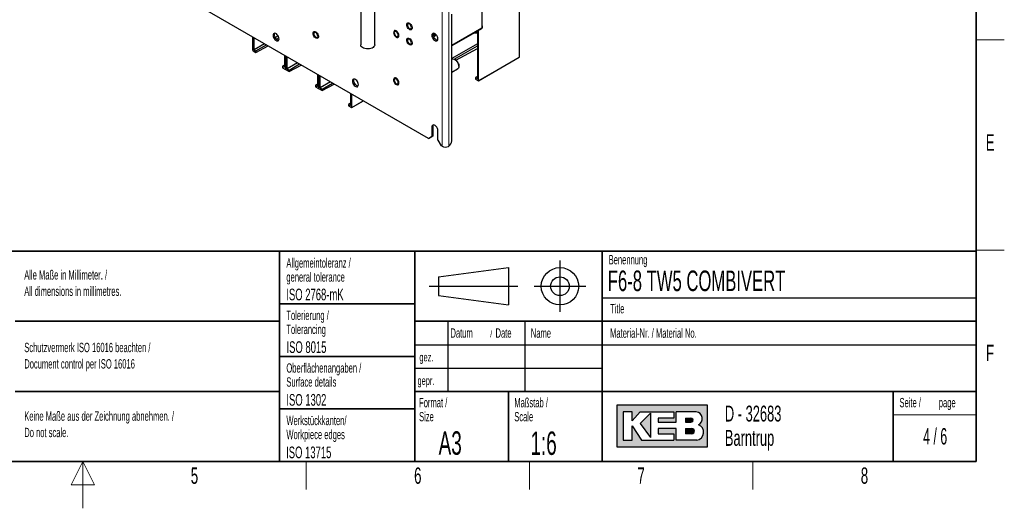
# Paper-space layout 'Blatt4' of a CAD drawing. Header units: millimetres. Extents: x 5 to 418, y 2 to 292.
# Tile 66 of 78: x 203 to 414, y 2 to 107. Entities that reach past the tile are written whole.
import ezdxf

# ---------------------------------------------------------------- set-up
doc = ezdxf.new("R2010")
doc.units = ezdxf.units.MM
doc.layers.add('SLD-0', color=7, linetype='Continuous')
doc.styles.add('SLDTEXTSTYLE0', font='TXT', dxfattribs={"width": 0.605})
doc.styles.add('SLDTEXTSTYLE1', font='TXT', dxfattribs={"width": 0.563})

psp = doc.layouts.new('Blatt4')

# ---------------------------------------------------------------- hatches: boundary and pattern name
at = {"linetype": 'Continuous'}
h = psp.add_hatch(color=7, dxfattribs=at)
h.paths.add_polyline_path([(331.1423676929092, 15.18257760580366), (350.5207896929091, 15.18257760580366), (350.5207896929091, 24.04128480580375), (331.1423676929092, 24.04128480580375)], flags=0)
edge = h.paths.add_edge_path(flags=0)
edge.add_arc((347.9991875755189, 18.26988521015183), 1.720915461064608, -81.72003226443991, 70.17096003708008, ccw=False)
edge.add_line((348.2470169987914, 16.56690822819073), (348.2293995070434, 16.56675060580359))
edge.add_line((348.2293995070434, 16.56675060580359), (343.8767592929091, 16.56675060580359))
edge.add_line((343.8767592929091, 16.56675060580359), (343.8767592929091, 19.05826200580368))
edge.add_line((343.8767592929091, 19.05826200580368), (340.0010748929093, 19.05826200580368))
edge.add_line((340.0010748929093, 19.05826200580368), (340.0010748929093, 17.95092360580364))
edge.add_line((340.0010748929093, 17.95092360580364), (343.3230900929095, 17.95092360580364))
edge.add_line((343.3230900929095, 17.95092360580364), (343.3230900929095, 16.56675060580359))
edge.add_line((343.3230900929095, 16.56675060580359), (336.4022250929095, 16.56675060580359))
edge.add_line((336.4022250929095, 16.56675060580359), (334.4643828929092, 19.61193120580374))
edge.add_line((334.4643828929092, 19.61193120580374), (334.4643828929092, 16.56675060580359))
edge.add_line((334.4643828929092, 16.56675060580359), (332.5265406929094, 16.56675060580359))
edge.add_line((332.5265406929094, 16.56675060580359), (332.5265406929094, 22.65711180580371))
edge.add_line((332.5265406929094, 22.65711180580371), (334.4643828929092, 22.65711180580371))
edge.add_line((334.4643828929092, 22.65711180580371), (334.4643828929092, 20.71926960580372))
edge.add_line((334.4643828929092, 20.71926960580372), (336.1253904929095, 22.65711180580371))
edge.add_line((336.1253904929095, 22.65711180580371), (343.3230900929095, 22.65711180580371))
edge.add_line((343.3230900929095, 22.65711180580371), (343.3230900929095, 21.27293880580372))
edge.add_line((343.3230900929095, 21.27293880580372), (340.0010748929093, 21.27293880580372))
edge.add_line((340.0010748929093, 21.27293880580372), (340.0010748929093, 20.44243500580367))
edge.add_line((340.0010748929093, 20.44243500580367), (343.8767592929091, 20.44243500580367))
edge.add_line((343.8767592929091, 20.44243500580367), (343.8767592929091, 22.65711180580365))
edge.add_line((343.8767592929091, 22.65711180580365), (348.1497422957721, 22.65711180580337))
edge.add_line((348.1497422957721, 22.65711180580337), (348.151741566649, 22.65711180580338))
edge.add_line((348.151741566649, 22.65711180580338), (348.1521661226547, 22.65713246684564))
edge.add_arc((347.9523797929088, 21.20834406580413), 1.462498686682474, -64.4589412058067, 82.1484933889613, ccw=False)
psp.add_hatch(color=7, dxfattribs=at).paths.add_polyline_path([(338.3400672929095, 17.12041980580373), (338.3400672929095, 22.38027720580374), (336.1253904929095, 20.16560040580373)], flags=0)
h = psp.add_hatch(color=7, dxfattribs=at)
edge = h.paths.add_edge_path(flags=0)
edge.add_line((345.8146014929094, 20.44243500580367), (346.974194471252, 20.44243500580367))
edge.add_arc((347.0534490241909, 20.85768690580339), 0.4227474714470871, 259.1945394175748, 460.8054605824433)
edge.add_line((346.9741944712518, 21.27293880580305), (345.8146014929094, 21.27293880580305))
edge.add_line((345.8146014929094, 21.27293880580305), (345.8146014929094, 20.44243500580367))
h = psp.add_hatch(color=7, dxfattribs=at)
edge = h.paths.add_edge_path(flags=0)
edge.add_line((345.8146014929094, 17.95092360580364), (347.1991847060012, 17.95092360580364))
edge.add_arc((347.1991847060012, 18.50459280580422), 0.5536692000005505, 270.0000000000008, 450.0000000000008)
edge.add_line((347.1991847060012, 19.05826200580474), (347.1703327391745, 19.05826200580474))
edge.add_line((347.1703327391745, 19.05826200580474), (345.8146014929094, 19.05826200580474))
edge.add_line((345.8146014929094, 19.05826200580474), (345.8146014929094, 17.95092360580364))

# ---------------------------------------------------------------- linework, layer by layer
at = {"color": 7, "linetype": 'Continuous', "lineweight": 18}
for p, q in [((293.8033483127, 222.3333721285), (293.8033483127, 79.4387300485)), ((295.2175618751, 79.4428230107), (295.2175618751, 222.3292791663)), ((310.3026431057, 98.5189289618), (310.3026431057, 116.3738243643)), ((292.1890334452, 103.4816780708), (292.2741159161, 103.4325610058)), ((302.210847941, 104.5826240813), (302.210847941, 104.7622643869)), ((292.0427500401, 102.9724801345), (291.963677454, 102.9482036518)), ((301.6168782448, 93.5047725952), (310.3026431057, 98.5189289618)), ((260.3571975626, 95.9319810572), (260.3854818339, 95.9483091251)), ((267.4282653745, 91.849940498), (267.4565496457, 91.866268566)), ((274.4993331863, 87.7678999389), (276.937293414, 89.1752962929)), ((291.6113172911, 83.5620554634), (291.8941600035, 83.7253370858))]:
    psp.add_line(p, q, dxfattribs=at)
at = {"color": 7, "linetype": 'Continuous', "lineweight": 25}
for p, q in [((310.3307091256, 98.5590307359), (310.3307091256, 116.4139261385)), ((302.288629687, 114.6546490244), (302.288629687, 104.8071668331)), ((276.393445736, 109.8519907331), (276.393445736, 101.1417545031)), ((290.9042105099, 81.1123666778), (242.6795280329, 108.9518832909)), ((279.393445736, 101.1417545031), (279.393445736, 109.1880693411)), ((295.8539579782, 80.6226545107), (295.8539579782, 107.7111962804)), ((291.9619256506, 103.1196825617), (292.1343090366, 103.1690429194)), ((292.2939339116, 103.4864211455), (292.2741159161, 103.4325610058)), ((292.4404964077, 103.3807166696), (292.362957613, 103.3418263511)), ((295.8539579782, 101.0925099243), (302.288629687, 104.8071668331)), ((302.210847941, 104.5826240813), (295.8539579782, 100.9128696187)), ((300.7564653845, 103.6214671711), (300.7564653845, 103.7430269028)), ((301.1807294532, 103.6171913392), (300.7564653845, 103.6214671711)), ((300.7730030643, 103.7525739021), (301.1807294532, 103.7566830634)), ((301.1807294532, 103.7566830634), (301.3339924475, 103.8337646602)), ((301.1807294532, 103.7566830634), (301.1807294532, 103.6171913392)), ((301.3339924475, 103.6885915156), (301.1807294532, 103.6171913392)), ((301.3339924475, 104.0764261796), (301.3339924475, 93.9130040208)), ((301.6168782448, 93.5047725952), (301.6168782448, 104.2397326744)), ((302.4451625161, 104.9091873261), (302.4451625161, 105.1051571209)), ((253.314414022, 99.997693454), (253.314414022, 102.81249429)), ((253.5972998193, 100.0793118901), (253.5972998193, 102.6491877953)), ((255.8231126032, 101.3642534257), (253.5972998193, 100.0793118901)), ((254.0073786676, 99.8425784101), (256.2331914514, 101.1275199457)), ((258.7525026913, 103.0553637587), (258.1353105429, 102.6990643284)), ((258.3876470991, 102.3712676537), (258.9101792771, 102.6729207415)), ((258.8694911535, 102.1301721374), (258.8777295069, 102.1346016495)), ((292.0676116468, 103.1475972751), (291.9167564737, 103.1151823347)), ((301.3339924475, 101.3912236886), (295.8539579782, 98.2276494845)), ((253.3851570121, 99.8751630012), (254.0073786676, 99.5159620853)), ((253.5972998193, 100.0793118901), (254.0073786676, 99.8425784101)), ((254.0073786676, 99.5159620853), (256.6052290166, 100.9127472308)), ((254.0073786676, 99.8425784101), (254.0073786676, 99.5159620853)), ((296.4111801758, 98.0758605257), (301.3339924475, 100.9177554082)), ((296.7463560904, 97.8841265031), (301.3339924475, 100.350759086)), ((260.0743117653, 98.9100883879), (260.0743117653, 96.3402124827)), ((260.3571975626, 95.9319810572), (260.3571975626, 98.7467818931)), ((260.3854818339, 95.9156528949), (260.3854818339, 98.7304537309)), ((260.6683676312, 95.997271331), (260.6683676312, 98.5671472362)), ((262.8941804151, 97.2822128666), (260.6683676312, 95.997271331)), ((261.0784464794, 95.760537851), (263.3042592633, 97.0454793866)), ((295.9186871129, 98.0811250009), (295.8539579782, 98.0437576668)), ((296.6601746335, 97.9399816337), (296.5187762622, 98.0216357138)), ((301.5961526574, 93.458969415), (310.2807048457, 98.4724257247)), ((260.0743117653, 96.8305032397), (259.664232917, 96.5769459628)), ((259.664232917, 96.5769459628), (259.664232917, 96.250329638)), ((259.664232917, 96.5769459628), (260.0743117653, 96.3402124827)), ((259.664232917, 96.250329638), (260.2864545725, 95.8911287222)), ((260.3364719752, 95.8861778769), (260.3854891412, 95.9144747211)), ((260.456224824, 95.7931224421), (261.0784464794, 95.4339215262)), ((260.6683676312, 95.997271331), (261.0784464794, 95.760537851)), ((261.0784464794, 95.4339215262), (263.6762968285, 96.8307066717)), ((261.0784464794, 95.760537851), (261.0784464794, 95.4339215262)), ((267.1453795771, 94.8280478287), (267.1453795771, 92.2581719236)), ((295.8539579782, 95.2725514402), (297.1185895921, 96.0026077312)), ((297.3671664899, 96.552021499), (297.3671664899, 96.7153031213)), ((267.1453795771, 92.7484626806), (266.7353007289, 92.4949054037)), ((267.4282653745, 91.849940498), (267.4282653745, 94.664741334)), ((267.4565496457, 91.8336123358), (267.4565496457, 94.6484131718)), ((267.7394354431, 91.9152307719), (267.7394354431, 94.485106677)), ((269.9652482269, 93.2001723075), (267.7394354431, 91.9152307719)), ((268.1495142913, 91.6784972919), (270.3753270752, 92.9634388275)), ((268.1495142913, 91.3518809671), (270.7473646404, 92.7486661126)), ((301.3339924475, 94.4032947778), (300.9239135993, 94.1497375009)), ((300.9239135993, 94.1497375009), (300.9239135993, 93.8231211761)), ((300.9239135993, 94.1497375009), (301.3339924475, 93.9130040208)), ((300.9239135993, 93.8231211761), (301.5461352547, 93.4639202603)), ((266.7353007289, 92.4949054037), (266.7353007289, 92.1682890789)), ((266.7353007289, 92.4949054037), (267.1453795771, 92.2581719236)), ((266.7353007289, 92.1682890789), (267.3575223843, 91.809088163)), ((267.4075397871, 91.8041373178), (267.456556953, 91.832434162)), ((267.5272926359, 91.711081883), (268.1495142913, 91.3518809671)), ((267.7394354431, 91.9152307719), (268.1495142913, 91.6784972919)), ((268.1495142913, 91.6784972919), (268.1495142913, 91.3518809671)), ((274.216447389, 90.7460072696), (274.216447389, 88.1761313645)), ((274.4993331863, 87.7678999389), (274.4993331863, 90.5827007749)), ((274.216447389, 88.6664221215), (273.8063685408, 88.4128648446)), ((274.4786075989, 87.7220967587), (276.9666017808, 89.1583769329)), ((273.8063685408, 88.4128648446), (273.8063685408, 88.0862485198)), ((273.8063685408, 88.4128648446), (274.216447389, 88.1761313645)), ((273.8063685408, 88.0862485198), (274.4285901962, 87.7270476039)), ((291.6113172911, 83.5620554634), (291.6113172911, 81.5207034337)), ((291.8941600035, 81.6839850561), (291.8941600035, 83.7253370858)), ((292.8841094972, 80.7859361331), (292.8841094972, 82.8272881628)), ((290.9042105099, 81.1123666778), (291.6113172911, 81.5207034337)), ((291.1870532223, 81.2756483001), (290.9042105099, 81.1123666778)), ((291.8941600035, 81.6839850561), (291.1870532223, 81.2756483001)), ((291.6113172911, 81.5207034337), (291.8941600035, 81.6839850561)), ((292.8841094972, 80.7859361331), (293.5912162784, 79.5611912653)), ((293.8033483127, 79.4387300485), (293.5912162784, 79.5611912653)), ((295.1433067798, 79.3999557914), (295.2175618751, 79.4428230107))]:
    psp.add_line(p, q, dxfattribs=at)
at = {"color": 7, "linetype": 'Continuous', "lineweight": 25, "flags": 128}
for points in [[(287.2037932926, 104.3867316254), (287.0624855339, 104.3533805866), (286.8981205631, 104.3865433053), (286.725302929, 104.4832731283), (286.5593882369, 104.6349751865), (286.4151187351, 104.8281700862), (286.3053134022, 105.0456916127), (286.2397289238, 105.2682120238), (286.2241927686, 105.4759594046), (286.2600853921, 105.6504744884), (286.3442175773, 105.7762508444), (286.4691138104, 105.8421126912), (286.6236765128, 105.8422079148), (286.7941721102, 105.7765280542), (286.9654513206, 105.6509090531), (287.1222952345, 105.4765127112), (287.2507675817, 105.2688349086), (287.3394530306, 105.0463287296), (287.3804714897, 104.8287648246), (287.370178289, 104.6354747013), (287.3094880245, 104.4836330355), (287.2037932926, 104.3867316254)], [(287.2272552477, 104.8570284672), (287.2016689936, 105.0393631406), (287.1279963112, 105.2292468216), (287.0151232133, 105.4037767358), (286.8766638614, 105.5419019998), (286.7293184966, 105.6269626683), (286.5908591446, 105.6486991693), (286.4779860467, 105.60448976), (286.4043133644, 105.4996667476), (286.3787271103, 105.3468733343), (286.4043133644, 105.1645386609), (286.4779860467, 104.97465498), (286.5908591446, 104.8001250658), (286.7293184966, 104.6619998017), (286.8766638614, 104.5769391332), (287.0151232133, 104.5552026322), (287.1279963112, 104.5994120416), (287.2016689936, 104.704235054), (287.2272552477, 104.8570284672)], [(258.9429840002, 102.4210828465), (258.9172054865, 102.6430059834), (258.8419583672, 102.876713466), (258.7233387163, 103.1032717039), (258.5709563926, 103.3043262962), (258.3971565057, 103.4635889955), (258.2160192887, 103.568157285), (258.0422194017, 103.6095596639), (257.889837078, 103.5844419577), (257.7712174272, 103.4948390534), (257.6959703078, 103.3480100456), (257.6701917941, 103.1558501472), (257.6959703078, 102.9339270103), (257.7712174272, 102.7002195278), (257.889837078, 102.4736612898), (258.0422194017, 102.2726066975), (258.2160192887, 102.1133439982), (258.3971565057, 102.0087757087), (258.5709563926, 101.9673733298), (258.7233387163, 101.9924910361), (258.8419583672, 102.0820939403), (258.9172054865, 102.2289229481), (258.9429840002, 102.4210828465)], [(258.8751785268, 102.130148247), (258.8537991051, 102.1306549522), (258.6799992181, 102.1720573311), (258.4988620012, 102.2766256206), (258.3250621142, 102.4358883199), (258.1726797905, 102.6369429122), (258.0540601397, 102.8635011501), (257.9788130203, 103.0972086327), (257.9530345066, 103.3191317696), (257.9788130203, 103.511291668), (258.02083998, 103.6100663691)], [(266.2511258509, 103.8166854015), (266.3368348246, 103.9405243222), (266.4629756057, 104.0041494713), (266.6183400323, 104.001907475), (266.7891232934, 103.9339975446), (266.9601505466, 103.8064537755), (267.1162252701, 103.6306089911), (267.2434795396, 103.4220877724), (267.330606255, 103.1994181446), (267.3698638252, 102.9823852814), (267.3577640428, 102.790273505), (267.2953820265, 102.64015279), (267.1882606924, 102.5453620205), (267.0459182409, 102.5143237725), (266.8810024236, 102.5497959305), (266.7081667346, 102.6486266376), (266.5427683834, 102.8020343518), (266.3995037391, 102.9963881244), (266.2911024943, 103.2144187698), (266.2271965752, 103.4367533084), (266.2134643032, 103.6436363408), (266.2511258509, 103.8166854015)], [(266.2511258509, 103.8166854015), (266.3368348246, 103.9405243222), (266.4629756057, 104.0041494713), (266.6183400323, 104.001907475), (266.7891232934, 103.9339975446), (266.9601505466, 103.8064537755), (267.1162252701, 103.6306089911), (267.2434795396, 103.4220877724), (267.330606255, 103.1994181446), (267.3698638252, 102.9823852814), (267.3577640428, 102.790273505), (267.2953820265, 102.64015279), (267.1882606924, 102.5453620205), (267.0459182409, 102.5143237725), (266.8810024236, 102.5497959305), (266.7081667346, 102.6486266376), (266.5427683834, 102.8020343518), (266.3995037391, 102.9963881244), (266.2911024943, 103.2144187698), (266.2271965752, 103.4367533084), (266.2134643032, 103.6436363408), (266.2511258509, 103.8166854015)], [(267.2161333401, 103.0179339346), (267.190547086, 103.200268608), (267.1168744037, 103.3901522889), (267.0040013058, 103.5646822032), (266.8655419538, 103.7028074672), (266.718196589, 103.7878681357), (266.579737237, 103.8096046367), (266.4668641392, 103.7653952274), (266.3931914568, 103.6605722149), (266.3676052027, 103.5077788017), (266.3931914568, 103.3254441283), (266.4668641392, 103.1355604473), (266.579737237, 102.9610305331), (266.718196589, 102.8229052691), (266.8655419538, 102.7378446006), (267.0040013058, 102.7161080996), (267.1168744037, 102.7603175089), (267.190547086, 102.8651405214), (267.2161333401, 103.0179339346)], [(283.6503531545, 103.124140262), (283.8017120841, 102.9404016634), (283.9709428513, 102.8021453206), (284.1430085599, 102.7216559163), (284.3026204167, 102.7060852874), (284.4355962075, 102.7568169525), (284.53012045, 102.8693431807), (284.5777942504, 103.0336655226), (284.5743815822, 103.2351832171), (284.520185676, 103.4559905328), (284.4200220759, 103.6764677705), (284.2827907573, 103.8770245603), (284.1206853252, 104.0398405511), (283.9481095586, 104.1504488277), (283.7803975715, 104.1990213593), (283.6324513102, 104.1812422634), (283.5174164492, 104.0986912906), (283.4455143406, 103.9587034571), (283.4231338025, 103.7737172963), (283.4522634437, 103.5601696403), (283.5303149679, 103.3370351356), (283.6503531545, 103.124140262)], [(284.4271123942, 103.2073532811), (284.4015261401, 103.3896879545), (284.3278534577, 103.5795716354), (284.2149803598, 103.7541015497), (284.0765210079, 103.8922268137), (283.9291756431, 103.9772874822), (283.7907162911, 103.9990239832), (283.6778431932, 103.9548145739), (283.6041705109, 103.8499915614), (283.5785842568, 103.6971981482), (283.6041705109, 103.5148634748), (283.6778431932, 103.3249797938), (283.7907162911, 103.1504498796), (283.9291756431, 103.0123246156), (284.0765210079, 102.9272639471), (284.2149803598, 102.9055274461), (284.3278534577, 102.9497368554), (284.4015261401, 103.0545598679), (284.4271123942, 103.2073532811)], [(292.8841094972, 102.4242676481), (292.8583309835, 102.6461907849), (292.7830838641, 102.8798982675), (292.6644642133, 103.1064565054), (292.5120818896, 103.3075110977), (292.3382820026, 103.466773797), (292.1571447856, 103.5713420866), (291.9833448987, 103.6127444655), (291.830962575, 103.5876267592), (291.7123429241, 103.4980238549), (291.6370958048, 103.3511948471), (291.6113172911, 103.1590349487), (291.6370958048, 102.9371118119), (291.7123429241, 102.7034043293), (291.830962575, 102.4768460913), (291.9833448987, 102.2757914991), (292.1571447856, 102.1165287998), (292.3382820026, 102.0119605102), (292.5120818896, 101.9705581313), (292.6644642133, 101.9956758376), (292.7830838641, 102.0852787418), (292.8583309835, 102.2321077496), (292.8841094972, 102.4242676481)], [(291.8941600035, 103.3223165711), (291.9199385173, 103.5144764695), (291.961965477, 103.6132511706)], [(292.8163040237, 102.1333330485), (292.794924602, 102.1338397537), (292.6211247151, 102.1752421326), (292.4399874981, 102.2798104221), (292.2661876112, 102.4390731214), (292.1138052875, 102.6401277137), (291.9951856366, 102.8666859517), (291.9199385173, 103.1003934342), (291.8941600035, 103.3223165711)], [(292.362957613, 103.3418263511), (292.2357815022, 103.3258886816), (292.1373345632, 103.3783608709), (292.08260445, 103.4912545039), (292.0751454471, 103.5986254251)], [(279.393445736, 101.1417545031), (279.3928956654, 101.1183056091), (279.3491074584, 100.9327724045), (279.2372541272, 100.7570109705), (279.0625658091, 100.5992397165), (278.8332107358, 100.466835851), (278.5599132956, 100.3659904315), (278.255452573, 100.3014188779), (277.934064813, 100.276140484), (277.6107777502, 100.2913372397), (277.3007079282, 100.3462985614), (277.0183538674, 100.4384545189), (276.7769181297, 100.563496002), (276.5876899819, 100.7155762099), (276.459517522, 100.8875840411), (276.3983939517, 101.0714766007), (276.393445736, 101.1417545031)], [(287.3741313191, 101.390605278), (287.3192832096, 101.2329980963), (287.2185602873, 101.128951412), (287.0809122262, 101.0877102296), (286.9185696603, 101.1129390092), (286.7459574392, 101.202396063), (286.5784129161, 101.3481327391), (286.4308231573, 101.5371996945), (286.3163021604, 101.7527975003), (286.2450256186, 101.9757693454), (286.2233267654, 102.1863032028), (286.2531336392, 102.3656922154), (286.3317977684, 102.4979968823), (286.4523295, 102.5714613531), (286.6040190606, 102.5795579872), (286.773388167, 102.5215673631), (286.945387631, 102.4026422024), (287.1047345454, 102.2333495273), (287.2372702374, 102.0287317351), (287.3312183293, 101.8069700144), (287.3782311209, 101.5877688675), (287.3741313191, 101.390605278)], [(287.2272552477, 101.5908652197), (287.2016689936, 101.7731998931), (287.1279963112, 101.963083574), (287.0151232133, 102.1376134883), (286.8766638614, 102.2757387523), (286.7293184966, 102.3607994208), (286.5908591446, 102.3825359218), (286.4779860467, 102.3383265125), (286.4043133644, 102.2335035), (286.3787271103, 102.0807100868), (286.4043133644, 101.8983754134), (286.4779860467, 101.7084917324), (286.5908591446, 101.5339618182), (286.7293184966, 101.3958365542), (286.8766638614, 101.3107758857), (287.0151232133, 101.2890393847), (287.1279963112, 101.333248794), (287.2016689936, 101.4380718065), (287.2272552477, 101.5908652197)], [(295.9186871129, 98.0811250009), (295.9641925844, 98.1036819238), (296.1413528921, 98.1373308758), (296.3422194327, 98.1021477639), (296.5541710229, 98.0003432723), (296.7638899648, 97.8383141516), (296.9581988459, 97.6262412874), (297.1248885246, 97.3774499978), (297.2534852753, 97.1075727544)], [(297.2534852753, 97.1075727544), (297.3359088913, 96.8335669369), (297.3669803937, 96.5726493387), (297.3447474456, 96.3412143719), (297.270607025, 96.1538039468), (297.1492176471, 96.0221937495), (297.1185895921, 96.0026077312)], [(297.2724321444, 97.1782625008), (297.3451112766, 96.9303804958), (297.3671664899, 96.7153031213)], [(275.9135467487, 92.6241855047), (275.887768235, 92.8461086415), (275.8125211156, 93.0798161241), (275.6939014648, 93.306374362), (275.5415191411, 93.5074289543), (275.3677192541, 93.6666916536), (275.1865820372, 93.7712599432), (275.0127821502, 93.8126623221), (274.8603998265, 93.7875446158), (274.7417801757, 93.6979417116), (274.6665330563, 93.5511127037), (274.6407545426, 93.3589528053), (274.6665330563, 93.1370296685), (274.7417801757, 92.9033221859), (274.8603998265, 92.676763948), (275.0127821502, 92.4757093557), (275.1865820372, 92.3164466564), (275.3677192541, 92.2118783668), (275.5415191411, 92.1704759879), (275.6939014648, 92.1955936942), (275.8125211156, 92.2851965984), (275.887768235, 92.4320256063), (275.9135467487, 92.6241855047)], [(274.9235972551, 93.5222344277), (274.9493757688, 93.7143943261), (274.9914027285, 93.8131690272)], [(275.8457412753, 92.3332509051), (275.8243618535, 92.3337576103), (275.6505619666, 92.3751599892), (275.4694247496, 92.4797282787), (275.2956248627, 92.638990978), (275.143242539, 92.8400455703), (275.0246228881, 93.0666038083), (274.9493757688, 93.3003112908), (274.9235972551, 93.5222344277)], [(283.7278061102, 92.896507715), (283.8904810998, 92.7351678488), (284.0631404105, 92.6264299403), (284.2304425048, 92.5799558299), (284.3775218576, 92.5998749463), (284.4913098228, 92.6844173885), (284.5616958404, 92.8260711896), (284.5824258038, 93.0122497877), (284.5516577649, 93.2264103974), (284.4721255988, 93.4495239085), (284.3508960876, 93.6617657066), (284.1987410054, 93.8442771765), (284.0291799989, 93.9808413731), (283.8572793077, 94.0593239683), (283.6983130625, 94.072751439), (283.5664061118, 94.0199306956), (283.4732789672, 93.905555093), (283.427206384, 93.7397874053), (283.4322821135, 93.537356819), (283.4880551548, 93.3162501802), (283.5895698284, 93.0961137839), (283.7278061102, 92.896507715)], [(284.4271123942, 93.0822472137), (284.4015261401, 93.2645818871), (284.3278534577, 93.4544655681), (284.2149803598, 93.6289954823), (284.0765210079, 93.7671207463), (283.9291756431, 93.8521814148), (283.7907162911, 93.8739179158), (283.6778431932, 93.8297085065), (283.6041705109, 93.724885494), (283.5785842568, 93.5720920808), (283.6041705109, 93.3897574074), (283.6778431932, 93.1998737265), (283.7907162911, 93.0253438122), (283.9291756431, 92.8872185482), (284.0765210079, 92.8021578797), (284.2149803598, 92.7804213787), (284.3278534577, 92.824630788), (284.4015261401, 92.9294538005), (284.4271123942, 93.0822472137)], [(292.8841094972, 82.8272881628), (292.8583309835, 83.0492112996), (292.7830838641, 83.2829187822), (292.6644642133, 83.5094770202), (292.5120818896, 83.7105316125), (292.3382820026, 83.8697943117), (292.1571447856, 83.9743626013), (291.9833448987, 84.0157649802), (291.830962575, 83.9906472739), (291.7123429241, 83.9010443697), (291.6370958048, 83.7542153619), (291.6113172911, 83.5620554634)], [(291.8941600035, 83.7253370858), (291.9199385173, 83.9174969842), (291.961965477, 84.0162716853)]]:
    psp.add_lwpolyline(points, dxfattribs=at)
at = {"color": 7, "linetype": 'Continuous', "lineweight": 25}
for centre, radius, start, end in [((302.1128363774, 105.1051571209), 0.3258889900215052, 302.6446385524, 57.3553614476), ((292.3285054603, 103.5704560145), 0.2230504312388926, 175.0241111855, 240.7224069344), ((292.2873876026, 103.609271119), 0.2430679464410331, 253.7633643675, 301.9848515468), ((302.0447968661, 104.9491124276), 0.4023514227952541, 294.3746582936, 354.3052007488), ((295.8380020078, 96.6522116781), 1.527847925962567, 20.1395815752, 57.4439335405), ((310.2307091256, 98.5590307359), 0.1000000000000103, 299.997168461, 360), ((294.3000891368, 80.6992543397), 1.555755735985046, 306.1377095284, 357.1778203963), ((294.5139438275, 80.8229579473), 1.555966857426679, 242.82623354, 293.8587659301)]:
    psp.add_arc(centre, radius, start, end, dxfattribs=at)
at = {"color": 7, "linetype": 'Continuous', "lineweight": 18}
for centre, radius, start, end in [((291.5550161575, 104.123354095), 1.249958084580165, 292.9669564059, 319.5988730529), ((310.2531274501, 98.5138619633), 0.0497742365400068, 303.6452782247, 5.8428101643), ((310.2814160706, 98.563657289), 0.0495096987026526, 295.3879401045, 354.6380347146)]:
    psp.add_arc(centre, radius, start, end, dxfattribs=at)
at = {"color": 7, "linetype": 'Continuous', "lineweight": 25}
for centre, major_axis, ratio, start_param, end_param in [((253.3851354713, 99.9568419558), (-0.05001117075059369, 0.0866312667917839), 0.5772057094, 0.7853270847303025, 2.35642799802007), ((260.2864761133, 95.9727828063), (-0.04999593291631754, 0.08660488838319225), 0.5775574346, 2.356123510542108, 3.927224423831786), ((260.4562032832, 95.8748013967), (-0.05001117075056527, 0.08663126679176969), 0.5772057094, 0.7853270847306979, 2.356427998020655), ((301.5461567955, 93.5455743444), (-0.04999593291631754, 0.08660488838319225), 0.5775574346, 2.356123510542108, 3.92722442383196), ((267.3575439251, 91.8907422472), (-0.04999593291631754, 0.08660488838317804), 0.5775574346, 2.356123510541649, 3.927224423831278), ((267.5272710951, 91.7927608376), (-0.05001117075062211, 0.08663126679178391), 0.5772057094, 0.7853270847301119, 2.356427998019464), ((274.428611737, 87.8087016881), (-0.04999593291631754, 0.08660488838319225), 0.5775574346, 2.356123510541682, 3.927224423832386)]:
    psp.add_ellipse(centre, major_axis=major_axis, ratio=ratio, start_param=start_param, end_param=end_param, dxfattribs=at)
for points, knots in [([(291.9862722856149, 102.9164647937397), (291.9992631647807, 102.919579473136), (292.077656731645, 102.9383750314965), (292.2238317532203, 103.0280771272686), (292.3906297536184, 103.1535550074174), (292.4806948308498, 103.259372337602), (292.5130606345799, 103.2973988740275)], [0, 0, 0, 0, 0.071329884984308, 0.4304407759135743, 0.7953230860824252, 1, 1, 1, 1]), ([(292.1343090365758, 103.1690429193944), (292.2238414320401, 103.2083793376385), (292.3395742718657, 103.2592270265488), (292.4314047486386, 103.3446427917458), (292.4521940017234, 103.3639798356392)], [0, 0, 0, 0, 0.7736127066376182, 0.9999999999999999, 0.9999999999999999, 0.9999999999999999, 0.9999999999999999]), ([(292.1794198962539, 103.4700585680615), (292.1776700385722, 103.4929424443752), (292.1753273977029, 103.5235784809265), (292.1691024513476, 103.5495305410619), (292.1675272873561, 103.5560974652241)], [0, 0, 0, 0, 0.7469594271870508, 1, 1, 1, 1]), ([(292.179419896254, 103.4700585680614), (292.180256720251, 103.4595318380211), (292.1819313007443, 103.4384666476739), (292.1902085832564, 103.4096578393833), (292.2027266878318, 103.3861973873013), (292.2138610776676, 103.3793295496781), (292.2194245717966, 103.3758979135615)], [0, 0, 0, 0, 0.2498147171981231, 0.4999078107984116, 0.7501201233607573, 1, 1, 1, 1]), ([(292.2194245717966, 103.3758979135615), (292.2252665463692, 103.3748150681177), (292.2369403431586, 103.3726512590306), (292.2535431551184, 103.384547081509), (292.2668804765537, 103.4047684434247), (292.2717003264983, 103.4232823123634), (292.2741159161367, 103.4325610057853)], [0, 0, 0, 0, 0.2500330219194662, 0.4996315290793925, 0.7492276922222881, 1, 1, 1, 1])]:
    psp.add_open_spline(points, degree=3, knots=knots, dxfattribs=at)
at = {"color": 7, "linetype": 'Continuous', "lineweight": 18}
psp.add_open_spline([(292.1313381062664, 103.1755606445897), (292.164681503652, 103.1877442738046), (292.2532622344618, 103.2201115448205), (292.3208260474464, 103.2950783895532), (292.3629576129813, 103.3418263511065)], degree=3, knots=[0, 0, 0, 0, 0.3764181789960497, 1, 1, 1, 1], dxfattribs=at)
at = {"layer": 'SLD-0', "color": 7, "lineweight": 35}
for p, q in [((408, 12), (408, 282.5)), ((135, 57), (408, 57)), ((259, 57), (259, 12)), ((288, 57), (288, 12)), ((328, 57.0000000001), (328, 12)), ((408, 57), (408, 12)), ((259, 45.75), (288, 45.75)), ((202.5, 42), (259, 42)), ((408, 42), (288, 42)), ((259, 34.5), (288, 34.5)), ((202.5, 27), (259, 27)), ((288, 27), (408, 27)), ((308, 27), (308, 12)), ((259, 23.25), (288, 23.25)), ((26, 12), (408, 12)), ((135, 12), (408, 12))]:
    psp.add_line(p, q, dxfattribs=at)
at = {"layer": 'SLD-0', "color": 7, "lineweight": 18}
for p, q in [((408, 102.25), (414, 102.25)), ((408, 57.25), (414, 57.25)), ((264.75, 6), (264.75, 12)), ((312.5, 6), (312.5, 12)), ((360.25, 6), (360.25, 12))]:
    psp.add_line(p, q, dxfattribs=at)
at = {"layer": 'SLD-0', "color": 7}
for p, q in [((319, 55), (319, 44)), ((293, 51.5), (308, 53.5)), ((308, 53.5), (308, 45.5)), ((293, 51.5), (293, 47.5)), ((291, 49.5), (310, 49.5)), ((313.5, 49.5), (324.5, 49.5)), ((293, 47.5), (308, 45.5)), ((328, 47.0000000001), (408, 47.0000000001)), ((295, 42), (295, 27)), ((311.5, 42), (311.5, 27)), ((288, 37), (408, 37)), ((288, 32), (328, 32)), ((348.1497422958, 22.6571118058), (348.1517415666, 22.6571118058)), ((348.1517415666, 22.6571118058), (348.1521661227, 22.6571324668)), ((348.229399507, 16.5667506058), (348.2470169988, 16.5669082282))]:
    psp.add_line(p, q, dxfattribs=at)
at = {"layer": 'SLD-0', "color": 7, "linetype": 'Continuous', "lineweight": 35}
psp.add_line((390.2572074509, 27), (390.2572074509, 12), dxfattribs=at)
at = {"layer": 'SLD-0', "color": 7, "linetype": 'Continuous'}
for p, q in [((350.5207896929, 24.0412848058), (331.1423676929, 24.0412848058)), ((331.1423676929, 24.0412848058), (331.1423676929, 15.1825776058)), ((350.5207896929, 15.1825776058), (350.5207896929, 24.0412848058)), ((334.4643828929, 22.6571118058), (332.5265406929, 22.6571118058)), ((332.5265406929, 22.6571118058), (332.5265406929, 16.5667506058)), ((334.4643828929, 20.7192696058), (336.1253904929, 22.6571118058)), ((334.4643828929, 20.7192696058), (334.4643828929, 22.6571118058)), ((336.1253904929, 22.6571118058), (343.3230900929, 22.6571118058)), ((338.3400672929, 22.3802772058), (336.1253904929, 20.1656004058)), ((338.3400672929, 22.3802772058), (338.3400672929, 17.1204198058)), ((340.0010748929, 21.2729388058), (340.0010748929, 20.4424350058)), ((343.3230900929, 21.2729388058), (340.0010748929, 21.2729388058)), ((343.3230900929, 22.6571118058), (343.3230900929, 21.2729388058)), ((348.1497422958, 22.6571118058), (343.8767592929, 22.6571118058)), ((343.8767592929, 20.4424350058), (343.8767592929, 22.6571118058)), ((345.8146014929, 21.2729388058), (346.9741944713, 21.2729388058)), ((345.8146014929, 21.2729388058), (345.8146014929, 20.4424350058)), ((348.1497422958, 22.6571118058), (348.1517415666, 22.6571118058)), ((348.1517415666, 22.6571118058), (348.1521661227, 22.6571324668)), ((334.4643828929, 16.5667506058), (334.4643828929, 19.6119312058)), ((334.4643828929, 19.6119312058), (336.4022250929, 16.5667506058)), ((336.1253904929, 20.1656004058), (338.3400672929, 17.1204198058)), ((340.0010748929, 20.4424350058), (343.8767592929, 20.4424350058)), ((340.0010748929, 19.0582620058), (340.0010748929, 17.9509236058)), ((343.8767592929, 19.0582620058), (340.0010748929, 19.0582620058)), ((343.8767592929, 16.5667506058), (343.8767592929, 19.0582620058)), ((345.8146014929, 20.4424350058), (346.9741944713, 20.4424350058)), ((345.8146014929, 19.0582620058), (347.199184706, 19.0582620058)), ((345.8146014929, 19.0582620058), (345.8146014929, 17.9509236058)), ((347.1703327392, 19.0582620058), (347.199184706, 19.0582620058)), ((340.0010748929, 17.9509236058), (343.3230900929, 17.9509236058)), ((343.3230900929, 17.9509236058), (343.3230900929, 16.5667506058)), ((347.199184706, 17.9509236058), (345.8146014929, 17.9509236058)), ((331.1423676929, 15.1825776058), (350.5207896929, 15.1825776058)), ((332.5265406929, 16.5667506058), (334.4643828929, 16.5667506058)), ((336.4022250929, 16.5667506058), (343.3230900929, 16.5667506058)), ((348.229399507, 16.5667506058), (343.8767592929, 16.5667506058)), ((348.229399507, 16.5667506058), (348.2470169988, 16.5669082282))]:
    psp.add_line(p, q, dxfattribs=at)
at = {"layer": 'SLD-0', "color": 7, "linetype": 'Continuous', "lineweight": 18}
for p, q in [((390.2572074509, 22), (408, 22)), ((217, 12), (214.5, 7)), ((217, 2), (217, 12)), ((219.5, 7), (217, 12)), ((214.5, 7), (219.5, 7))]:
    psp.add_line(p, q, dxfattribs=at)
at = {"layer": 'SLD-0', "color": 7}
for radius in [3.999999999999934, 1.999999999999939]:
    psp.add_circle((319, 49.5), radius, dxfattribs=at)
at = {"layer": 'SLD-0', "color": 7, "linetype": 'Continuous'}
for centre, radius, start, end in [((347.0534490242, 20.8576869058), 0.4227474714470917, 259.1945394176, 100.8054605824), ((347.9523797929, 21.2083440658), 1.462498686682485, 295.5410587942, 82.1484933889), ((347.199184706, 18.5045928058), 0.5536692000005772, 270, 90), ((347.9991875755, 18.2698852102), 1.720915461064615, 278.2799677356, 70.1709600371)]:
    psp.add_arc(centre, radius, start, end, dxfattribs=at)

# ---------------------------------------------------------------- texts
at = {"layer": 'SLD-0', "color": 7}
for s, insert, char_height, attachment_point, style in [('E', (410.9815679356, 82.0010772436), 3.5, 2, 'SLDTEXTSTYLE0'), ('Allgemeintoleranz /', (260.5043854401, 55.4784419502), 2, 1, 'SLDTEXTSTYLE0'), ('Benennung', (329.4092408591, 56.1865848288), 2, 1, 'SLDTEXTSTYLE0'), ('Alle Maße in Millimeter. /', (204.4639500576, 52.9388226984), 2, 1, 'SLDTEXTSTYLE0'), ('general tolerance', (260.5043854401, 52.4784419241), 2, 1, 'SLDTEXTSTYLE0'), ('F6-8 TW5 COMBIVERT', (329.222041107, 52.8643539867), 4.4, 1, 'SLDTEXTSTYLE0'), ('All dimensions in millimetres.', (204.4639500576, 49.4388225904), 2, 1, 'SLDTEXTSTYLE0'), ('ISO 2768-mK', (260.4940938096, 48.9932287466), 2.5, 1, 'SLDTEXTSTYLE0'), ('Tolerierung /', (260.5022836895, 44.2785453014), 2, 1, 'SLDTEXTSTYLE0'), ('Title', (329.7169273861, 45.7051426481), 2, 1, 'SLDTEXTSTYLE0'), ('Tolerancing', (260.5022836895, 41.2785452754), 2, 1, 'SLDTEXTSTYLE0'), ('Datum', (295.5861619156, 40.5042457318), 2, 1, 'SLDTEXTSTYLE0'), ('/', (304.0691478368, 40.0041563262), 1.5, 1, 'SLDTEXTSTYLE0'), ('Date', (305.2253980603, 40.5042457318), 2, 1, 'SLDTEXTSTYLE0'), ('Name', (312.770034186, 40.4793879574), 2, 1, 'SLDTEXTSTYLE0'), ('Material-Nr. / Material No.', (329.7169273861, 40.4793879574), 2, 1, 'SLDTEXTSTYLE0'), ('Schutzvermerk ISO 16016 beachten /', (204.4639500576, 37.4058096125), 2, 1, 'SLDTEXTSTYLE0'), ('ISO 8015', (260.5277662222, 37.732972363), 2.5, 1, 'SLDTEXTSTYLE0'), ('F', (410.9536166, 37.0010772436), 3.5, 2, 'SLDTEXTSTYLE0'), ('Document control per ISO 16016', (204.4639500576, 33.9058095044), 2, 1, 'SLDTEXTSTYLE0'), ('gez.', (288.9470592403, 35.2328921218), 1.8, 1, 'SLDTEXTSTYLE0'), ('Oberflächenangaben /', (260.5027641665, 33.0232290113), 2, 1, 'SLDTEXTSTYLE0'), ('Surface details', (260.5027641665, 30.0232289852), 2, 1, 'SLDTEXTSTYLE0'), ('gepr.', (288.5445949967, 30.2118970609), 1.8, 1, 'SLDTEXTSTYLE0'), ('ISO 1302', (260.5038336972, 26.4529504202), 2.5, 1, 'SLDTEXTSTYLE0'), ('Format /', (288.8790098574, 25.606905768), 2, 1, 'SLDTEXTSTYLE0'), ('Maßstab /', (309.2314641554, 25.6069055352), 2, 1, 'SLDTEXTSTYLE0'), ('Seite /', (391.5827404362, 25.611128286), 2, 1, 'SLDTEXTSTYLE0'), ('D - 32683', (354.2591907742, 23.9656567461), 3.4, 1, 'SLDTEXTSTYLE0'), ('page', (399.9962824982, 25.6114133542), 2, 1, 'SLDTEXTSTYLE0'), ('Keine Maße aus der Zeichnung abnehmen. /', (204.4639500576, 22.7290049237), 2, 1, 'SLDTEXTSTYLE0'), ('Werkstückkanten/', (260.5090753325, 21.7906368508), 2, 1, 'SLDTEXTSTYLE0'), ('Size', (288.8790098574, 22.6069057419), 2, 1, 'SLDTEXTSTYLE0'), ('Scale', (309.2314641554, 22.6069055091), 2, 1, 'SLDTEXTSTYLE0'), ('Do not scale.', (204.4639500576, 19.2290048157), 2, 1, 'SLDTEXTSTYLE0'), ('Workpiece edges', (260.5090753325, 18.7906368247), 2, 1, 'SLDTEXTSTYLE0'), ('4 / 6', (399.2210170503, 19.1523676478), 3.5, 2, 'SLDTEXTSTYLE1'), ('A3', (293.0566699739, 18.4626222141), 5, 1, 'SLDTEXTSTYLE0'), ('1:6', (312.6833009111, 18.426931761), 5, 1, 'SLDTEXTSTYLE0'), ('Barntrup', (354.2591907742, 18.765656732), 3.4, 1, 'SLDTEXTSTYLE0'), ('ISO 13715', (260.4472726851, 15.2160422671), 2.5, 1, 'SLDTEXTSTYLE0'), ('5', (240.8527123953, 10.7429955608), 3.5, 2, 'SLDTEXTSTYLE0'), ('6', (288.6027123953, 10.7429955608), 3.5, 2, 'SLDTEXTSTYLE0'), ('7', (336.3527123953, 10.7429955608), 3.5, 2, 'SLDTEXTSTYLE0'), ('8', (384.1027123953, 10.7429955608), 3.5, 2, 'SLDTEXTSTYLE0')]:
    psp.add_mtext(s, dxfattribs=dict(at, insert=insert, char_height=char_height, attachment_point=attachment_point, style=style))
at = {"layer": 'SLD-0', "insert": (134.5509201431, 72.4071934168), "char_height": 5, "attachment_point": 1, "style": 'SLDTEXTSTYLE0'}
psp.add_mtext('Basisgerät mit Zubehör', dxfattribs=at)

doc.saveas('drawing.dxf')
